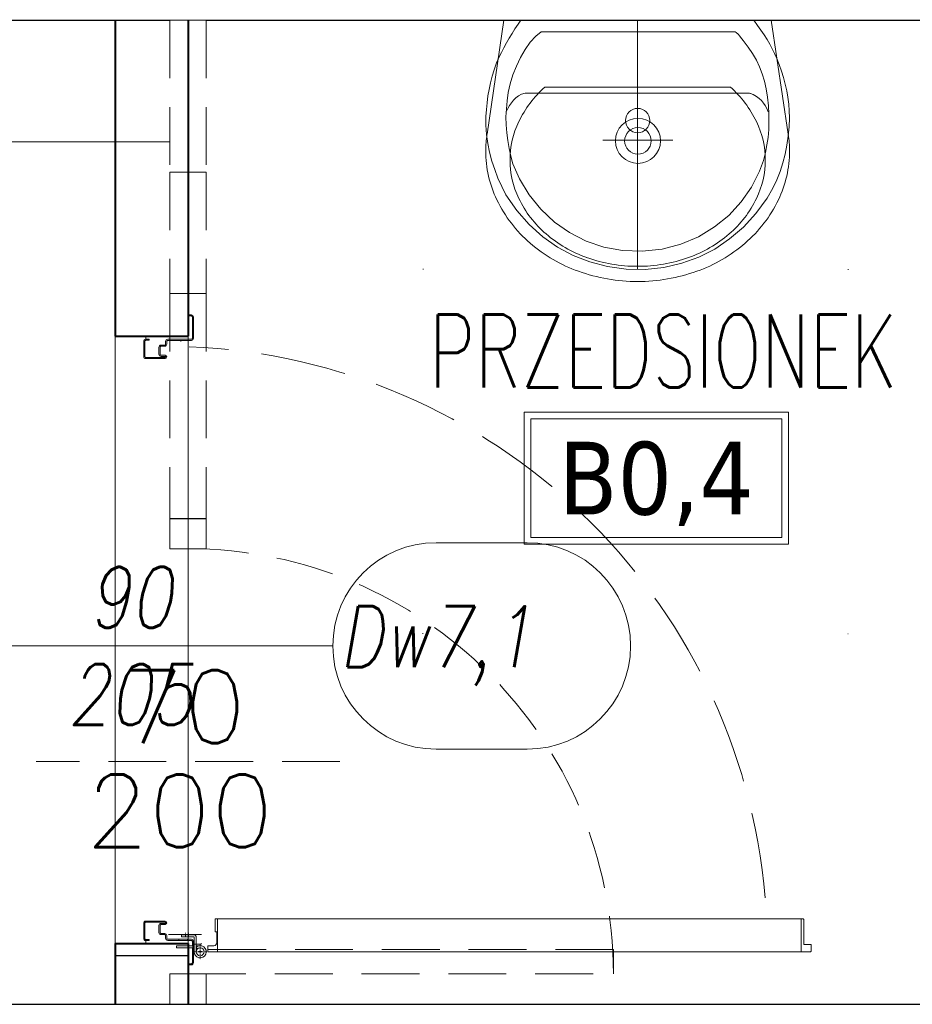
# Model space of a CAD drawing. Header units: millimetres. Extents: x 23192 to 177760, y -399809 to -79279.
# Tile 128 of 256: x 52120 to 52267, y -195588 to -195425. Entities that reach past the tile are written whole.
import ezdxf
from ezdxf.enums import TextEntityAlignment as Align

# ---------------------------------------------------------------- set-up
doc = ezdxf.new("R2010")
doc.units = ezdxf.units.MM
for name, pattern in [('CENTER', [0.6, 0.375, -0.075, 0.075, -0.075]), ('DOT', [6.35, 0, -6.35]), ('Hidden Line', [391.222223, 282.222223, -109]), ('HIDDEN2', [4.7625, 3.175, -1.5875])]:
    doc.linetypes.add(name, pattern=pattern)
doc.layers.get('0').update_dxf_attribs({"lineweight": 0})
for name, color, linetype, lineweight in [('!! 0_ Istn-sciany', 3, 'Continuous', 30), ('!! 0_ Istn-widok', 1, 'Continuous', 15), ('!! 0_Opis_pom', 9, 'Continuous', 13), ('!! 1_PROJ Sciany', 2, 'Continuous', 40), ('!! 2 ZABUDOWA GK-MDF', 54, 'Continuous', 13), ('!! 2_Drzwi - nowe remont', 33, 'Continuous', 9), ('!! 2_drzwi opis', 151, 'Continuous', 9), ('!! 2_wypos-sanitarne', 240, 'Continuous', 9)]:
    doc.layers.add(name, color=color, linetype=linetype, lineweight=lineweight)
doc.layers.add('!! 2_WYBURZENIA DO REMONTU', color=7, linetype='Continuous', lineweight=0, true_color=0x4d4d4d, plot=False)
doc.layers.add('Powierzchnia', color=140, linetype='Continuous', lineweight=5, plot=False)
doc.styles.add('50', font='ROMANS.shx', dxfattribs={"width": 0.8, "height": 10})
doc.styles.add('ARCHETYP', font='romans.shx', dxfattribs={"height": 15})
doc.styles.add('ARIAL', font='tahoma.ttf')
doc.styles.add('TXT', font='simplex.shx')

# ---------------------------------------------------------------- blocks, each defined once
blk = doc.blocks.new('A$C578D6593')
for p, q in [((-26.36, 0), (-29.16, 18.76)), ((17.64, 0), (20.43, 18.76)), ((-19.63, 11), (10.9, 11)), ((-26.36, 0), (17.64, 0))]:
    blk.add_line(p, q)
blk.add_circle((-4.36, 16.5), 2)
for centre, radius, start, end in [((-4.36, 14), 29, 90, 109.6071), ((-4.36, 14), 29, 70.3929, 90), ((-5.67, 17.67), 25.11, 109.6071, 130.6955), ((-3.06, 17.67), 25.11, 49.3045, 70.3929), ((-5.67, 19.17), 21.11, 109.6071, 130.6955), ((-4.36, 15.5), 25, 90, 109.6071), ((-4.36, 15.5), 25, 70.3929, 90), ((-3.06, 19.17), 21.11, 49.3045, 70.3929), ((-7.68, 20), 22.03, 130.6955, 154.2825), ((-1.05, 20), 22.03, 25.7175, 49.3045), ((-7.68, 21.5), 18.03, 130.6955, 154.2825), ((-1.05, 21.5), 18.03, 25.7175, 49.3045), ((-10.79, 21.5), 18.58, 154.2825, 180), ((-10.79, 23), 14.58, 154.2825, 180), ((2.06, 23), 14.58, 0, 25.7175), ((2.06, 21.5), 18.58, 0, 25.7175), ((-10.79, 23), 14.58, 180, 205.7175), ((2.06, 23), 14.58, 334.2825, 0), ((-10.79, 21.5), 18.58, 180, 188.4794), ((2.06, 21.5), 18.58, 351.5206, 0), ((-7.68, 24.5), 18.03, 205.7175, 228.4823), ((-1.05, 24.5), 18.03, 311.5177, 334.2825)]:
    blk.add_arc(centre, radius, start, end)
blk = doc.blocks.new('A$C527aaae0')
at = {"lineweight": 5}
for points in [[(0, 0), (0, -0.4111)], [(0.1863, -0.1214), (0.1863, -0.1211)], [(0.1863, -0.1211), (0.1863, -0.1214)], [(-0.0573, -0.1985), (0.0582, -0.1985)]]:
    blk.add_lwpolyline(points, dxfattribs=at)
for points in [[(0.1915, -0.001), (0.1975, -0.0093), (0.203, -0.0173), (0.2082, -0.025), (0.213, -0.0326), (0.2175, -0.0402), (0.2216, -0.0479), (0.2255, -0.0558), (0.2292, -0.0639), (0.2328, -0.0735), (0.2366, -0.0845), (0.2399, -0.0953), (0.2429, -0.1061), (0.2453, -0.1169), (0.2473, -0.1278), (0.2487, -0.1389), (0.2495, -0.1502), (0.2498, -0.1618), (0.2492, -0.1766), (0.2478, -0.1918), (0.2457, -0.2067), (0.2428, -0.2214), (0.239, -0.2358), (0.2344, -0.25), (0.2289, -0.2639), (0.2225, -0.2775), (0.2132, -0.2936), (0.1947, -0.319), (0.174, -0.3415), (0.1513, -0.361), (0.1268, -0.3776), (0.1005, -0.391), (0.0726, -0.4011), (0.0432, -0.4079), (0.0125, -0.4112), (-0.0191, -0.4105), (-0.0495, -0.4063), (-0.0786, -0.3988), (-0.1062, -0.3881), (-0.1321, -0.3743), (-0.1563, -0.3574), (-0.1786, -0.3374), (-0.1988, -0.3143), (-0.2168, -0.2883), (-0.2237, -0.2746), (-0.2299, -0.2608), (-0.2353, -0.2468), (-0.24, -0.2327), (-0.2438, -0.2183), (-0.2467, -0.2037), (-0.2487, -0.1888), (-0.2498, -0.1735), (-0.2497, -0.1595), (-0.249, -0.1479), (-0.2479, -0.1367), (-0.2463, -0.1256), (-0.2444, -0.1148), (-0.242, -0.104), (-0.2392, -0.0932), (-0.2359, -0.0823), (-0.2322, -0.0712), (-0.2282, -0.0623), (-0.2242, -0.0541), (-0.22, -0.0461), (-0.2157, -0.0381), (-0.2113, -0.0303), (-0.2067, -0.0225), (-0.2019, -0.0148), (-0.1969, -0.0071), (-0.1921, -0.001)], [(0.1608, -0.0198), (0.1622, -0.0209), (0.1634, -0.022), (0.1645, -0.023), (0.1654, -0.024), (0.1663, -0.025), (0.1672, -0.0261), (0.1682, -0.0273), (0.1692, -0.0287), (0.1739, -0.0344), (0.1821, -0.0451), (0.1893, -0.0557), (0.1954, -0.0665), (0.2007, -0.0776), (0.2051, -0.0891), (0.2087, -0.1012), (0.2116, -0.114), (0.2138, -0.1277), (0.2152, -0.1416), (0.216, -0.1551), (0.2162, -0.1682), (0.2158, -0.181), (0.2146, -0.1937), (0.2128, -0.2063), (0.2103, -0.2189), (0.2069, -0.2316), (0.2007, -0.2493), (0.1874, -0.2756), (0.1704, -0.3001), (0.1499, -0.3221), (0.1263, -0.3413), (0.1, -0.3573), (0.0711, -0.3696), (0.0402, -0.3777), (0.0074, -0.3812), (-0.0248, -0.3802), (-0.0555, -0.3745), (-0.0846, -0.3645), (-0.1119, -0.3506), (-0.1369, -0.3331), (-0.1592, -0.3122), (-0.1785, -0.2885), (-0.1945, -0.2622), (-0.2053, -0.2373), (-0.2088, -0.2247), (-0.2117, -0.2119), (-0.2139, -0.1991), (-0.2155, -0.1862), (-0.2165, -0.1732), (-0.2167, -0.1601), (-0.2161, -0.147), (-0.2148, -0.1337), (-0.2129, -0.12), (-0.2097, -0.1056), (-0.2052, -0.0909), (-0.1995, -0.0763), (-0.1928, -0.0622), (-0.1851, -0.049), (-0.1767, -0.0372), (-0.1676, -0.0271), (-0.159, -0.0198)]]:
    blk.add_lwpolyline(points, close=True)
blk.add_lwpolyline([(0.2151, -0.1518), (0.2126, -0.1464), (0.21, -0.1415), (0.2071, -0.1372), (0.2038, -0.1333), (0.2, -0.1297), (0.1955, -0.1264), (0.1903, -0.1232), (0.1842, -0.1211), (-0.1851, -0.1211), (-0.1909, -0.1228), (-0.1959, -0.1256), (-0.2003, -0.1289), (-0.2043, -0.1326), (-0.2078, -0.1367), (-0.2109, -0.1413), (-0.2137, -0.1463), (-0.2163, -0.1518), (-0.2163, -0.1521)])
at = {"linetype": 'DOT'}
blk.add_lwpolyline([(-0.3533, -0.4109), (0.3467, -0.4109), (0.3467, -1.0109), (-0.3533, -1.0109)], close=True, dxfattribs=at)
for radius in [0.0371, 0.0219]:
    blk.add_circle((0.0005, -0.1995), radius)
blk = doc.blocks.new('zaw-dr-90-p')
at = {"color": 2, "linetype": 'CENTER', "ltscale": 0.2}
for p, q in [((24.5, 24), (31, 24)), ((24.5, 19), (31, 19)), ((12, 0), (-12, 0)), ((0, 12), (0, -12))]:
    blk.add_line(p, q, dxfattribs=at)
at = {"ltscale": 0.2}
for p, q in [((10, 12), (6.5, 12)), ((10, 0), (10, 6.5))]:
    blk.add_line(p, q, dxfattribs=at)
blk.add_lwpolyline([(10, 10), (10, 39), (6.5, 39), (6.5, 10)], dxfattribs=at)
blk.add_lwpolyline([(0, 6.5), (23.5, 6.5, 0.414214), (28, 11), (28, 31), (24.5, 31), (24.5, 11, -0.414214), (23.5, 10), (0, 10, 4.561698), (7.6, 6.5), (4.9, 4.2)], format="xyb", dxfattribs=at)
blk.add_lwpolyline([(-0.2, -0.2), (-2.5, -0.2), (-2.5, 0.2), (-0.2, 0.2), (-0.2, 2.5), (0.2, 2.5), (0.2, 0.2), (2.8, 0.2), (2.8, -0.2), (0.2, -0.2), (0.2, -2.8), (-0.2, -2.8)], close=True)
blk.add_circle((0, 0), 6.5, dxfattribs=at)
blk = doc.blocks.new('drzwi 90- sc 12')
for p, q in [((-13616.12, 20410.26), (-13616.12, 20411.46)), ((-13616.12, 20411.46), (-13615.02, 20411.46)), ((-13614.92, 20411.36), (-13614.92, 20313.77)), ((-13620.32, 20410.16), (-13620.32, 20313.77)), ((-13614.92, 20409.86), (-13620.32, 20409.86)), ((-13616.12, 20410.26), (-13620.22, 20410.26)), ((-13616.12, 20410.26), (-13620, 20410.26)), ((-13618.17, 20410.26), (-13616.22, 20410.26)), ((-13618.17, 20410.26), (-13616.22, 20410.26)), ((-13620.32, 20313.47), (-13620.32, 20317.97)), ((-13614.92, 20312.27), (-13614.92, 20317.97)), ((-13614.92, 20313.77), (-13620.32, 20313.77)), ((-13618.22, 20313.37), (-13620.22, 20313.37)), ((-13618.22, 20313.67), (-13618.22, 20313.37)), ((-13618.22, 20313.67), (-13616.42, 20313.67)), ((-13615.92, 20313.17), (-13615.92, 20312.17)), ((-13615.92, 20312.17), (-13615.02, 20312.17)), ((-13617.77, 20311.12), (-13617.77, 20305.72)), ((-13617.77, 20311.12), (-13617.77, 20305.72)), ((-13616.17, 20309.92), (-13617.37, 20309.92)), ((-13616.17, 20309.92), (-13616.17, 20311.02)), ((-13715.57, 20308.32), (-13715.57, 20308.56)), ((-13715.57, 20307.69), (-13715.57, 20308.56)), ((-13715.57, 20307.82), (-13715.57, 20308.56)), ((-13715.57, 20307.72), (-13715.37, 20307.72)), ((-13715.77, 20301.96), (-13716.27, 20301.96)), ((-13616.77, 20301.96), (-13616.27, 20301.96))]:
    blk.add_line(p, q)
for points in [[(-13665.27, 20284.96), (-13665.27, 20325.83)], [(-13615.57, 20309.64), (-13615.32, 20309.64), (-13615.32, 20309.82), (-13616.32, 20309.82), (-13616.32, 20309.64), (-13615.92, 20309.64)]]:
    blk.add_lwpolyline(points)
at = {"lineweight": 30}
for points in [[(-13716.27, 20308.92), (-13721.27, 20308.92)], [(-13716.27, 20308.92), (-13716.27, 20296.92)], [(-13614.27, 20308.92), (-13609.27, 20308.92)], [(-13614.27, 20308.92), (-13614.27, 20296.92)]]:
    blk.add_lwpolyline(points, dxfattribs=at)
at = {"ltscale": 0.2}
for points in [[(-13715.57, 20307.51), (-13715.57, 20309.48, 0.414214), (-13715.91, 20309.82), (-13719.43, 20309.82, 0.414214), (-13719.77, 20309.48), (-13719.77, 20308.92), (-13719.59, 20308.92), (-13719.59, 20309.48, -0.414214), (-13719.43, 20309.64), (-13716.97, 20309.64)], [(-13716.97, 20309.64), (-13715.91, 20309.64, -0.414214), (-13715.75, 20309.48), (-13715.75, 20307.51)], [(-13615.92, 20309.64), (-13616.63, 20309.64, 0.414214), (-13616.79, 20309.48), (-13616.79, 20305.58, -0.414214), (-13617.13, 20305.24), (-13617.58, 20305.24, 0.414214), (-13617.74, 20305.08), (-13617.74, 20304.48, -0.414214), (-13618.08, 20304.14), (-13619.26, 20304.14, -0.414214), (-13619.6, 20304.48), (-13619.6, 20305.15, 1), (-13619.79, 20305.15), (-13619.79, 20301.96, 0.414214), (-13619.63, 20301.8), (-13617.11, 20301.8, 0.414214), (-13616.95, 20301.96), (-13616.95, 20302.52), (-13616.77, 20302.52), (-13616.77, 20301.96, -0.414214), (-13617.11, 20301.62), (-13619.63, 20301.62, -0.414214), (-13619.97, 20301.96), (-13619.97, 20305.15, -1), (-13619.42, 20305.15), (-13619.42, 20304.48, 0.414214), (-13619.26, 20304.32), (-13618.08, 20304.32, 0.414214), (-13617.92, 20304.48), (-13617.92, 20305.08, -0.414214), (-13617.58, 20305.42), (-13617.13, 20305.42, 0.414214), (-13616.97, 20305.58), (-13616.97, 20309.48, -0.414214), (-13616.63, 20309.82), (-13613.11, 20309.82, -0.414214), (-13612.77, 20309.48), (-13612.77, 20308.92), (-13612.95, 20308.92), (-13612.95, 20309.48, 0.414214), (-13613.11, 20309.64), (-13615.57, 20309.64)], [(-13715.75, 20307.76), (-13715.75, 20305.58, 0.414214), (-13715.41, 20305.24), (-13714.96, 20305.24, -0.414214), (-13714.8, 20305.08), (-13714.8, 20304.48, 0.414214), (-13714.46, 20304.14), (-13713.28, 20304.14, 0.414214), (-13712.94, 20304.48), (-13712.94, 20305.15, -1), (-13712.75, 20305.15), (-13712.75, 20301.96, -0.414214), (-13712.91, 20301.8), (-13715.43, 20301.8, -0.414214), (-13715.59, 20301.96), (-13715.59, 20302.52), (-13715.77, 20302.52), (-13715.77, 20301.96, 0.414214), (-13715.43, 20301.62), (-13712.91, 20301.62, 0.414214), (-13712.57, 20301.96), (-13712.57, 20305.15, 1), (-13713.12, 20305.15), (-13713.12, 20304.48, -0.414214), (-13713.28, 20304.32), (-13714.46, 20304.32, -0.414214), (-13714.62, 20304.48), (-13714.62, 20305.08, 0.414214), (-13714.96, 20305.42), (-13715.41, 20305.42, -0.414214), (-13715.57, 20305.58), (-13715.57, 20307.64)]]:
    blk.add_lwpolyline(points, format="xyb", dxfattribs=at)
blk.add_lwpolyline([(-13616.79, 20308.82), (-13616.97, 20308.82), (-13616.97, 20307.42), (-13616.79, 20307.42)], close=True)
for centre, radius, start, end in [((-13615.02, 20411.36), 0.1, 0, 90), ((-13620.22, 20410.16), 0.1, 90, 180), ((-13620.22, 20313.47), 0.1, 180, 270), ((-13616.42, 20313.17), 0.5, 0, 90), ((-13615.02, 20312.27), 0.1, 270, 0), ((-13616.27, 20311.02), 0.1, 0, 90)]:
    blk.add_arc(centre, radius, start, end)
at = {"linetype": 'Hidden Line', "lineweight": 9, "ltscale": 0.05}
blk.add_arc((-13615.5, 20305.14), 99.12, 94.8005, 177.6944, dxfattribs=at)
at = {"xscale": 0.09999999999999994, "yscale": 0.09999999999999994, "zscale": 0.09999999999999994, "rotation": 180.0000000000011}
blk.add_blockref('zaw-dr-90-p', (-13614.92, 20310.92), dxfattribs=at)
blk = doc.blocks.new('1_ok-opis')
blk.add_line((0, 111.61), (0, 50))
for points in [[(-17, 128.61), (-17, 143.61)], [(17, 128.61), (17, 143.61)]]:
    blk.add_lwpolyline(points)
for centre, start, end in [((0, 143.61), 0, 180), ((0, 128.61), 180, 0)]:
    blk.add_arc(centre, 17, start, end)
at = {"style": 'ARCHETYP'}
for tag, height, rotation, p in [('NR', 12, 90, (0, 136.9)), ('NR', 12, 270, (0, 136.9)), ('SZEROKOŚĆ', 10, 90, (-8, 78.29)), ('SZEROKOŚĆ', 10, 270, (8, 78.29)), ('WYSOKOŚĆ', 10, 270, (-8, 78.29)), ('WYSOKOŚĆ', 10, 90, (8, 78.29))]:
    blk.add_attdef(tag, text='', height=height, rotation=rotation, dxfattribs=at).set_placement(p, align=Align.MIDDLE)

msp = doc.modelspace()

# ---------------------------------------------------------------- linework, layer by layer
at = {"layer": '!! 0_ Istn-sciany'}
for points in [[(52030.71142, -195425.5883), (52144.71142, -195425.5883)], [(52150.71142, -195425.5883), (52292.71142, -195425.5883)], [(52144.71142, -195507.5883), (52150.71142, -195507.5883)], [(52004.71142, -195587.5883), (52604.71142, -195587.5883)]]:
    msp.add_lwpolyline(points, dxfattribs=at)
at = {"layer": '!! 0_ Istn-widok'}
msp.add_lwpolyline([(52150.71142, -195425.5883), (52144.71142, -195425.5883)], dxfattribs=at)
at = {"layer": '!! 0_Opis_pom', "ltscale": 0.7}
for points in [[(52203.02303, -195511.84352), (52246.54303, -195511.84352), (52246.54303, -195490.08352), (52203.02303, -195490.08352)], [(52204.11103, -195510.75552), (52245.45503, -195510.75552), (52245.45503, -195491.17152), (52204.11103, -195491.17152)]]:
    msp.add_lwpolyline(points, close=True, dxfattribs=at)
at = {"layer": '!! 1_PROJ Sciany'}
for points in [[(52135.71142, -195425.5883), (52135.71142, -195477.5883)], [(52147.71142, -195425.5883), (52147.71142, -195477.5883)], [(52135.71142, -195477.5883), (52147.71142, -195477.5883)], [(52135.71142, -195577.5883), (52147.71142, -195577.5883)], [(52135.71142, -195577.5883), (52135.71142, -195587.5883)], [(52147.71142, -195577.5883), (52147.71142, -195587.5883)]]:
    msp.add_lwpolyline(points, dxfattribs=at)
at = {"layer": '!! 2 ZABUDOWA GK-MDF'}
msp.add_lwpolyline([(52030.71142, -195445.5883), (52144.71142, -195445.5883)], dxfattribs=at)
at = {"layer": '!! 2_WYBURZENIA DO REMONTU'}
for points in [[(52147.71142, -195477.5883), (52135.71142, -195477.5883), (52135.71142, -195425.5883), (52147.71142, -195425.5883)], [(52147.71142, -195577.5883), (52135.71142, -195577.5883), (52135.71142, -195587.5883), (52147.71142, -195587.5883)]]:
    msp.add_lwpolyline(points, close=True, dxfattribs=at)
at = {"layer": '!! 2_WYBURZENIA DO REMONTU', "linetype": 'HIDDEN2', "ltscale": 3}
for points in [[(52144.71142, -195425.5883), (52144.71142, -195450.5883)], [(52150.71142, -195425.5883), (52150.71142, -195450.5883)], [(52150.71142, -195450.5883), (52144.71142, -195450.5883)], [(52144.71142, -195450.5883), (52144.71142, -195470.5883)], [(52150.71142, -195450.5883), (52150.71142, -195470.5883)], [(52144.71142, -195470.5883), (52144.71142, -195507.5883)], [(52150.71142, -195470.5883), (52144.71142, -195470.5883)], [(52150.71142, -195470.5883), (52150.71142, -195507.5883)], [(52172.71142, -195547.5883), (52122.71142, -195547.5883)]]:
    msp.add_lwpolyline(points, dxfattribs=at)
for points in [[(52150.71142, -195512.5883), (52150.71142, -195507.5883), (52144.71142, -195507.5883), (52144.71142, -195512.5883)], [(52217.71142, -195578.5883), (52147.71142, -195578.5883), (52147.71142, -195582.5883), (52217.71142, -195582.5883)], [(52150.71142, -195582.5883), (52150.71142, -195587.5883), (52144.71142, -195587.5883), (52144.71142, -195582.5883)]]:
    msp.add_lwpolyline(points, close=True, dxfattribs=at)
at = {"layer": '!! 2_WYBURZENIA DO REMONTU'}
msp.add_lwpolyline([(52135.71142, -195587.5883), (52147.71142, -195587.5883)], dxfattribs=at)
at = {"layer": '!! 2_WYBURZENIA DO REMONTU', "linetype": 'HIDDEN2', "ltscale": 3}
msp.add_arc((52147.71142, -195582.5883), 70, 360, 90, dxfattribs=at)
at = {"layer": 'Powierzchnia'}
for points in [[(52135.71142, -195425.5883), (52004.71142, -195425.5883), (52004.71142, -195587.5883), (52135.71142, -195587.5883)], [(52147.71142, -195587.5883), (52292.71142, -195587.5883), (52292.71142, -195425.5883), (52147.71142, -195425.5883)]]:
    msp.add_lwpolyline(points, close=True, dxfattribs=at)

# ---------------------------------------------------------------- block references
at = {"layer": '!! 2_Drzwi - nowe remont', "rotation": 270}
msp.add_blockref('drzwi 90- sc 12', (31838.78709, -209193.85793), dxfattribs=at)
at = {"layer": '!! 2_drzwi opis'}
ref = msp.add_blockref('1_ok-opis', (52059.93301, -195528.58827), dxfattribs=dict(at, rotation=270.0000036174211))
ref.add_attrib('WYSOKOŚĆ', '205', dxfattribs={"layer": '0', "height": 10, "rotation": 180.0000036, "style": '50', "oblique": 10, "text_generation_flag": 6, "width": 0.8}).set_placement((52138.22386, -195536.58826), align=Align.MIDDLE)
ref.add_attrib('SZEROKOŚĆ', '90', dxfattribs={"layer": '0', "height": 10, "rotation": 180.0000036, "style": '50', "oblique": 10, "text_generation_flag": 6, "width": 0.8}).set_placement((52138.22386, -195520.58826), align=Align.MIDDLE)
ref.add_attrib('NR', 'Dw7,1', dxfattribs={"layer": '0', "height": 10, "rotation": 180.0000036, "style": '50', "oblique": 10, "text_generation_flag": 6, "width": 0.8}).set_placement((52188.54425, -195528.58826), align=Align.MIDDLE)
at = {"layer": '!! 2_WYBURZENIA DO REMONTU', "linetype": 'HIDDEN2', "ltscale": 3, "rotation": 180}
msp.add_blockref('A$C578D6593', (52217.3478, -195425.5883), dxfattribs=at)
at = {"layer": '!! 2_wypos-sanitarne', "xscale": 100, "yscale": 100, "zscale": 100}
msp.add_blockref('A$C527aaae0', (52221.71142, -195425.48543), dxfattribs=at)

# ---------------------------------------------------------------- texts
at = {"layer": '!! 0_Opis_pom', "ltscale": 0.7, "style": 'TXT', "width": 0.7}
msp.add_text('PRZEDSIONEK', height=12, dxfattribs=at).set_placement((52225.89817, -195486.03721), align=Align.CENTER)
at = {"layer": '!! 0_Opis_pom', "ltscale": 0.7, "style": 'ARIAL'}
msp.add_attdef('B0,4', text='', height=11.968, dxfattribs=at).set_placement((52224.78303, -195500.96352), align=Align.MIDDLE_CENTER)
at = {"layer": '!! 2_WYBURZENIA DO REMONTU', "linetype": 'HIDDEN2', "ltscale": 3, "style": 'ARCHETYP'}
for s, p in [('70', (52136.68862, -195544.5883)), ('200', (52130.90735, -195561.73544))]:
    msp.add_text(s, height=12, rotation=360, dxfattribs=at).set_placement(p)

doc.saveas('drawing.dxf')
